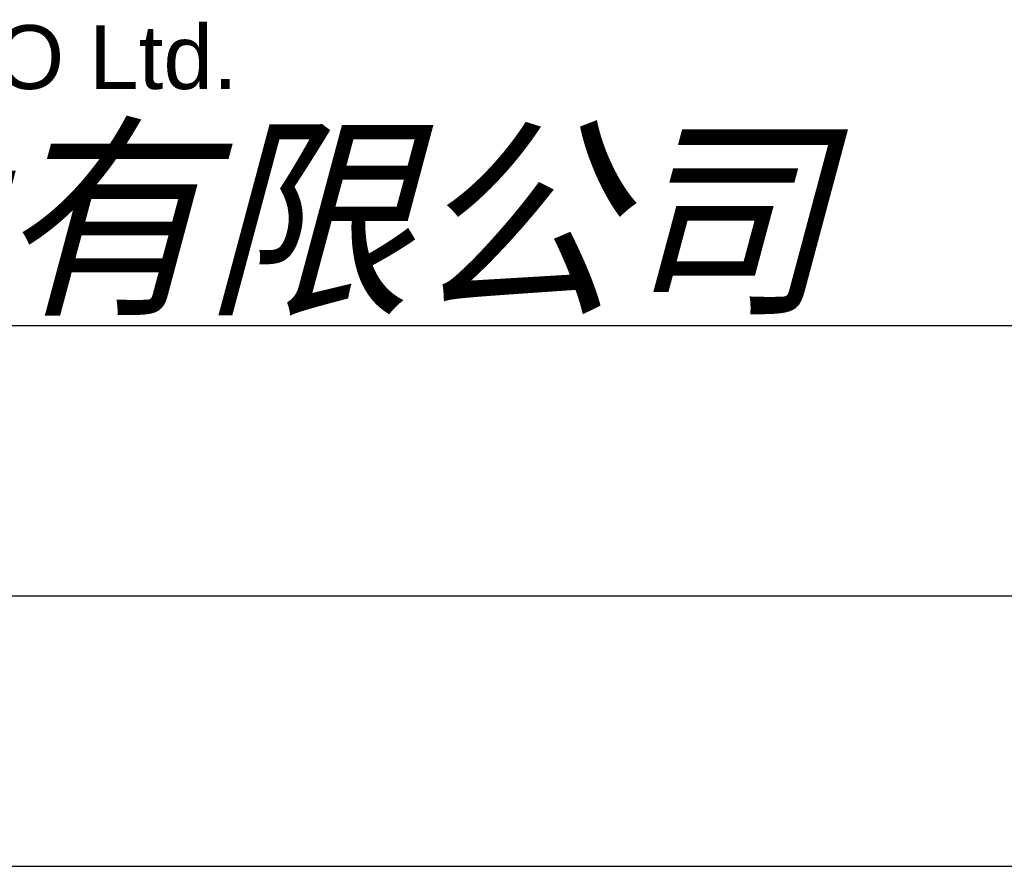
# Model space of a CAD drawing. Header units: millimetres. Extents: x 0 to 420, y 0 to 297.
# Tile 23 of 26: x 334 to 352, y 0 to 16. Entities that reach past the tile are written whole.
import ezdxf

# ---------------------------------------------------------------- set-up
doc = ezdxf.new("R2010")
doc.units = ezdxf.units.MM
doc.header["$LTSCALE"] = 23.1
doc.layers.get('0').update_dxf_attribs({"linetype": 'CONTINUOUS'})
doc.styles.get("Standard").update_dxf_attribs({"font": 'arial.ttf'})
doc.styles.add('TEXTSTYLE_7', font='txt')

# ---------------------------------------------------------------- blocks, each defined once
blk = doc.blocks.new('LOGO_PHASE_NINGBO_BL1', base_point=(320.75, 22.5))
at = {"color": 2, "linetype": 'CONTINUOUS'}
blk.add_text('NINGBO Ltd.', height=1.18052, dxfattribs=at).set_placement((328.484, 14.371))
at = {"color": 2, "linetype": 'CONTINUOUS', "style": 'TEXTSTYLE_7', "oblique": 15}
blk.add_text('宁波菲仕电机技术有限公司', height=2.9513, dxfattribs=at).set_placement((303.042, 10.5))

msp = doc.modelspace()

# ---------------------------------------------------------------- linework, layer by layer
at = {"color": 7, "linetype": 'CONTINUOUS'}
msp.add_line((25, 10), (410, 10), dxfattribs=at)
at = {"color": 2, "linetype": 'CONTINUOUS'}
for p, q in [((20, 5), (415, 5)), ((237.25, 0), (420, 0))]:
    msp.add_line(p, q, dxfattribs=at)

# ---------------------------------------------------------------- block references
msp.add_blockref('LOGO_PHASE_NINGBO_BL1', (320.75, 22.4999), dxfattribs=at)

doc.saveas('drawing.dxf')
